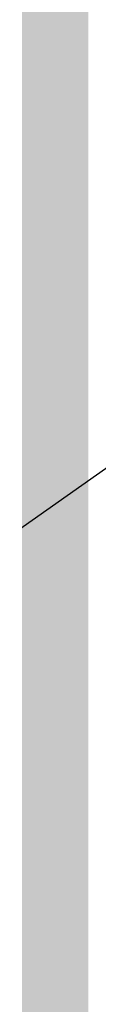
# Model space of a CAD drawing. Extents: x 0 to 370488, y 0 to 4202825.
# Tile 204 of 256: x 360287.7278 to 360287.8223, y 4200430.6652 to 4200432.029. Entities that reach past the tile are written whole.
import ezdxf

# ---------------------------------------------------------------- set-up
doc = ezdxf.new("R2010")
doc.units = 0
doc.header["$LTSCALE"] = 0.5
doc.header["$MEASUREMENT"] = 0
doc.linetypes.add('CONTI', pattern=[0])
doc.layers.add('GORIZDEFAULT', color=32, linetype='CONTI')
doc.layers.add('ХХХ оформление', color=7, linetype='ИК_Водопровод -------в--------')
doc.styles.get("Standard").update_dxf_attribs({"font": 'isocpeur.ttf'})
doc.linetypes.add('ИК_Водопровод -------в--------', pattern='A,9,-0.6,["В",Standard,S=1.2,R=0,X=0,Y=-0.6],-1.2', length=10.8)

msp = doc.modelspace()

# ---------------------------------------------------------------- linework, layer by layer
at = {"layer": 'GORIZDEFAULT', "color": 32}
msp.add_polyline3d([(360284.1097, 4200428.845, 539.5), (360284.96, 4200429.41, 539.5), (360286.53, 4200430.49, 539.5), (360288.12, 4200431.61, 539.5), (360289.68, 4200432.75, 539.5), (360291.18, 4200433.91, 539.5), (360292.62, 4200435.07, 539.5), (360293.99, 4200436.22, 539.5), (360295.26, 4200437.35, 539.5), (360296.45, 4200438.45, 539.5), (360297.53, 4200439.5, 539.5), (360298.5, 4200440.5, 539.5), (360299.35, 4200441.43, 539.5), (360300.12, 4200442.33, 539.5), (360300.83, 4200443.22, 539.5)], dxfattribs=at)
msp.add_polyline3d([(360284.1097, 4200428.845, 539.5), (360284.96, 4200429.41, 539.5), (360286.53, 4200430.49, 539.5), (360288.12, 4200431.61, 539.5), (360289.68, 4200432.75, 539.5), (360291.18, 4200433.91, 539.5), (360292.62, 4200435.07, 539.5), (360293.99, 4200436.22, 539.5), (360295.26, 4200437.35, 539.5), (360296.45, 4200438.45, 539.5), (360297.53, 4200439.5, 539.5), (360298.5, 4200440.5, 539.5), (360299.35, 4200441.43, 539.5), (360300.12, 4200442.33, 539.5), (360300.83, 4200443.22, 539.5)], dxfattribs=at)
msp.add_polyline3d([(360284.1097, 4200428.845, 539.5), (360284.96, 4200429.41, 539.5), (360286.53, 4200430.49, 539.5), (360288.12, 4200431.61, 539.5), (360289.68, 4200432.75, 539.5), (360291.18, 4200433.91, 539.5), (360292.62, 4200435.07, 539.5), (360293.99, 4200436.22, 539.5), (360295.26, 4200437.35, 539.5), (360296.45, 4200438.45, 539.5), (360297.53, 4200439.5, 539.5), (360298.5, 4200440.5, 539.5), (360299.35, 4200441.43, 539.5), (360300.12, 4200442.33, 539.5), (360300.83, 4200443.22, 539.5)], dxfattribs=at)
msp.add_polyline3d([(360284.1097, 4200428.845, 539.5), (360284.96, 4200429.41, 539.5), (360286.53, 4200430.49, 539.5), (360288.12, 4200431.61, 539.5), (360289.68, 4200432.75, 539.5), (360291.18, 4200433.91, 539.5), (360292.62, 4200435.07, 539.5), (360293.99, 4200436.22, 539.5), (360295.26, 4200437.35, 539.5), (360296.45, 4200438.45, 539.5), (360297.53, 4200439.5, 539.5), (360298.5, 4200440.5, 539.5), (360299.35, 4200441.43, 539.5), (360300.12, 4200442.33, 539.5), (360300.83, 4200443.22, 539.5)], dxfattribs=at)
msp.add_polyline3d([(360284.1097, 4200428.845, 539.5), (360284.96, 4200429.41, 539.5), (360286.53, 4200430.49, 539.5), (360288.12, 4200431.61, 539.5), (360289.68, 4200432.75, 539.5), (360291.18, 4200433.91, 539.5), (360292.62, 4200435.07, 539.5), (360293.99, 4200436.22, 539.5), (360295.26, 4200437.35, 539.5), (360296.45, 4200438.45, 539.5), (360297.53, 4200439.5, 539.5), (360298.5, 4200440.5, 539.5), (360299.35, 4200441.43, 539.5), (360300.12, 4200442.33, 539.5), (360300.83, 4200443.22, 539.5)], dxfattribs=at)
msp.add_polyline3d([(360284.1097, 4200428.845, 539.5), (360284.96, 4200429.41, 539.5), (360286.53, 4200430.49, 539.5), (360288.12, 4200431.61, 539.5), (360289.68, 4200432.75, 539.5), (360291.18, 4200433.91, 539.5), (360292.62, 4200435.07, 539.5), (360293.99, 4200436.22, 539.5), (360295.26, 4200437.35, 539.5), (360296.45, 4200438.45, 539.5), (360297.53, 4200439.5, 539.5), (360298.5, 4200440.5, 539.5), (360299.35, 4200441.43, 539.5), (360300.12, 4200442.33, 539.5), (360300.83, 4200443.22, 539.5)], dxfattribs=at)
msp.add_polyline3d([(360284.1097, 4200428.845, 539.5), (360284.96, 4200429.41, 539.5), (360286.53, 4200430.49, 539.5), (360288.12, 4200431.61, 539.5), (360289.68, 4200432.75, 539.5), (360291.18, 4200433.91, 539.5), (360292.62, 4200435.07, 539.5), (360293.99, 4200436.22, 539.5), (360295.26, 4200437.35, 539.5), (360296.45, 4200438.45, 539.5), (360297.53, 4200439.5, 539.5), (360298.5, 4200440.5, 539.5), (360299.35, 4200441.43, 539.5), (360300.12, 4200442.33, 539.5), (360300.83, 4200443.22, 539.5)], dxfattribs=at)
msp.add_polyline3d([(360284.1097, 4200428.845, 539.5), (360284.96, 4200429.41, 539.5), (360286.53, 4200430.49, 539.5), (360288.12, 4200431.61, 539.5), (360289.68, 4200432.75, 539.5), (360291.18, 4200433.91, 539.5), (360292.62, 4200435.07, 539.5), (360293.99, 4200436.22, 539.5), (360295.26, 4200437.35, 539.5), (360296.45, 4200438.45, 539.5), (360297.53, 4200439.5, 539.5), (360298.5, 4200440.5, 539.5), (360299.35, 4200441.43, 539.5), (360300.12, 4200442.33, 539.5), (360300.83, 4200443.22, 539.5)], dxfattribs=at)
msp.add_polyline3d([(360284.1097, 4200428.845, 539.5), (360284.96, 4200429.41, 539.5), (360286.53, 4200430.49, 539.5), (360288.12, 4200431.61, 539.5), (360289.68, 4200432.75, 539.5), (360291.18, 4200433.91, 539.5), (360292.62, 4200435.07, 539.5), (360293.99, 4200436.22, 539.5), (360295.26, 4200437.35, 539.5), (360296.45, 4200438.45, 539.5), (360297.53, 4200439.5, 539.5), (360298.5, 4200440.5, 539.5), (360299.35, 4200441.43, 539.5), (360300.12, 4200442.33, 539.5), (360300.83, 4200443.22, 539.5)], dxfattribs=at)
msp.add_polyline3d([(360284.1097, 4200428.845, 539.5), (360284.96, 4200429.41, 539.5), (360286.53, 4200430.49, 539.5), (360288.12, 4200431.61, 539.5), (360289.68, 4200432.75, 539.5), (360291.18, 4200433.91, 539.5), (360292.62, 4200435.07, 539.5), (360293.99, 4200436.22, 539.5), (360295.26, 4200437.35, 539.5), (360296.45, 4200438.45, 539.5), (360297.53, 4200439.5, 539.5), (360298.5, 4200440.5, 539.5), (360299.35, 4200441.43, 539.5), (360300.12, 4200442.33, 539.5), (360300.83, 4200443.22, 539.5)], dxfattribs=at)
msp.add_polyline3d([(360284.1097, 4200428.845, 539.5), (360284.96, 4200429.41, 539.5), (360286.53, 4200430.49, 539.5), (360288.12, 4200431.61, 539.5), (360289.68, 4200432.75, 539.5), (360291.18, 4200433.91, 539.5), (360292.62, 4200435.07, 539.5), (360293.99, 4200436.22, 539.5), (360295.26, 4200437.35, 539.5), (360296.45, 4200438.45, 539.5), (360297.53, 4200439.5, 539.5), (360298.5, 4200440.5, 539.5), (360299.35, 4200441.43, 539.5), (360300.12, 4200442.33, 539.5), (360300.83, 4200443.22, 539.5)], dxfattribs=at)
msp.add_polyline3d([(360284.1097, 4200428.845, 539.5), (360284.96, 4200429.41, 539.5), (360286.53, 4200430.49, 539.5), (360288.12, 4200431.61, 539.5), (360289.68, 4200432.75, 539.5), (360291.18, 4200433.91, 539.5), (360292.62, 4200435.07, 539.5), (360293.99, 4200436.22, 539.5), (360295.26, 4200437.35, 539.5), (360296.45, 4200438.45, 539.5), (360297.53, 4200439.5, 539.5), (360298.5, 4200440.5, 539.5), (360299.35, 4200441.43, 539.5), (360300.12, 4200442.33, 539.5), (360300.83, 4200443.22, 539.5)], dxfattribs=at)
msp.add_polyline3d([(360284.1097, 4200428.845, 539.5), (360284.96, 4200429.41, 539.5), (360286.53, 4200430.49, 539.5), (360288.12, 4200431.61, 539.5), (360289.68, 4200432.75, 539.5), (360291.18, 4200433.91, 539.5), (360292.62, 4200435.07, 539.5), (360293.99, 4200436.22, 539.5), (360295.26, 4200437.35, 539.5), (360296.45, 4200438.45, 539.5), (360297.53, 4200439.5, 539.5), (360298.5, 4200440.5, 539.5), (360299.35, 4200441.43, 539.5), (360300.12, 4200442.33, 539.5), (360300.83, 4200443.22, 539.5)], dxfattribs=at)
msp.add_polyline3d([(360284.1097, 4200428.845, 539.5), (360284.96, 4200429.41, 539.5), (360286.53, 4200430.49, 539.5), (360288.12, 4200431.61, 539.5), (360289.68, 4200432.75, 539.5), (360291.18, 4200433.91, 539.5), (360292.62, 4200435.07, 539.5), (360293.99, 4200436.22, 539.5), (360295.26, 4200437.35, 539.5), (360296.45, 4200438.45, 539.5), (360297.53, 4200439.5, 539.5), (360298.5, 4200440.5, 539.5), (360299.35, 4200441.43, 539.5), (360300.12, 4200442.33, 539.5), (360300.83, 4200443.22, 539.5)], dxfattribs=at)
msp.add_polyline3d([(360284.1097, 4200428.845, 539.5), (360284.96, 4200429.41, 539.5), (360286.53, 4200430.49, 539.5), (360288.12, 4200431.61, 539.5), (360289.68, 4200432.75, 539.5), (360291.18, 4200433.91, 539.5), (360292.62, 4200435.07, 539.5), (360293.99, 4200436.22, 539.5), (360295.26, 4200437.35, 539.5), (360296.45, 4200438.45, 539.5), (360297.53, 4200439.5, 539.5), (360298.5, 4200440.5, 539.5), (360299.35, 4200441.43, 539.5), (360300.12, 4200442.33, 539.5), (360300.83, 4200443.22, 539.5)], dxfattribs=at)
msp.add_polyline3d([(360284.1097, 4200428.845, 539.5), (360284.96, 4200429.41, 539.5), (360286.53, 4200430.49, 539.5), (360288.12, 4200431.61, 539.5), (360289.68, 4200432.75, 539.5), (360291.18, 4200433.91, 539.5), (360292.62, 4200435.07, 539.5), (360293.99, 4200436.22, 539.5), (360295.26, 4200437.35, 539.5), (360296.45, 4200438.45, 539.5), (360297.53, 4200439.5, 539.5), (360298.5, 4200440.5, 539.5), (360299.35, 4200441.43, 539.5), (360300.12, 4200442.33, 539.5), (360300.83, 4200443.22, 539.5)], dxfattribs=at)
msp.add_polyline3d([(360284.1097, 4200428.845, 539.5), (360284.96, 4200429.41, 539.5), (360286.53, 4200430.49, 539.5), (360288.12, 4200431.61, 539.5), (360289.68, 4200432.75, 539.5), (360291.18, 4200433.91, 539.5), (360292.62, 4200435.07, 539.5), (360293.99, 4200436.22, 539.5), (360295.26, 4200437.35, 539.5), (360296.45, 4200438.45, 539.5), (360297.53, 4200439.5, 539.5), (360298.5, 4200440.5, 539.5), (360299.35, 4200441.43, 539.5), (360300.12, 4200442.33, 539.5), (360300.83, 4200443.22, 539.5)], dxfattribs=at)
msp.add_polyline3d([(360284.1097, 4200428.845, 539.5), (360284.96, 4200429.41, 539.5), (360286.53, 4200430.49, 539.5), (360288.12, 4200431.61, 539.5), (360289.68, 4200432.75, 539.5), (360291.18, 4200433.91, 539.5), (360292.62, 4200435.07, 539.5), (360293.99, 4200436.22, 539.5), (360295.26, 4200437.35, 539.5), (360296.45, 4200438.45, 539.5), (360297.53, 4200439.5, 539.5), (360298.5, 4200440.5, 539.5), (360299.35, 4200441.43, 539.5), (360300.12, 4200442.33, 539.5), (360300.83, 4200443.22, 539.5)], dxfattribs=at)
msp.add_polyline3d([(360284.1097, 4200428.845, 539.5), (360284.96, 4200429.41, 539.5), (360286.53, 4200430.49, 539.5), (360288.12, 4200431.61, 539.5), (360289.68, 4200432.75, 539.5), (360291.18, 4200433.91, 539.5), (360292.62, 4200435.07, 539.5), (360293.99, 4200436.22, 539.5), (360295.26, 4200437.35, 539.5), (360296.45, 4200438.45, 539.5), (360297.53, 4200439.5, 539.5), (360298.5, 4200440.5, 539.5), (360299.35, 4200441.43, 539.5), (360300.12, 4200442.33, 539.5), (360300.83, 4200443.22, 539.5)], dxfattribs=at)
msp.add_polyline3d([(360284.1097, 4200428.845, 539.5), (360284.96, 4200429.41, 539.5), (360286.53, 4200430.49, 539.5), (360288.12, 4200431.61, 539.5), (360289.68, 4200432.75, 539.5), (360291.18, 4200433.91, 539.5), (360292.62, 4200435.07, 539.5), (360293.99, 4200436.22, 539.5), (360295.26, 4200437.35, 539.5), (360296.45, 4200438.45, 539.5), (360297.53, 4200439.5, 539.5), (360298.5, 4200440.5, 539.5), (360299.35, 4200441.43, 539.5), (360300.12, 4200442.33, 539.5), (360300.83, 4200443.22, 539.5)], dxfattribs=at)
msp.add_polyline3d([(360284.1097, 4200428.845, 539.5), (360284.96, 4200429.41, 539.5), (360286.53, 4200430.49, 539.5), (360288.12, 4200431.61, 539.5), (360289.68, 4200432.75, 539.5), (360291.18, 4200433.91, 539.5), (360292.62, 4200435.07, 539.5), (360293.99, 4200436.22, 539.5), (360295.26, 4200437.35, 539.5), (360296.45, 4200438.45, 539.5), (360297.53, 4200439.5, 539.5), (360298.5, 4200440.5, 539.5), (360299.35, 4200441.43, 539.5), (360300.12, 4200442.33, 539.5), (360300.83, 4200443.22, 539.5)], dxfattribs=at)
msp.add_polyline3d([(360284.1097, 4200428.845, 539.5), (360284.96, 4200429.41, 539.5), (360286.53, 4200430.49, 539.5), (360288.12, 4200431.61, 539.5), (360289.68, 4200432.75, 539.5), (360291.18, 4200433.91, 539.5), (360292.62, 4200435.07, 539.5), (360293.99, 4200436.22, 539.5), (360295.26, 4200437.35, 539.5), (360296.45, 4200438.45, 539.5), (360297.53, 4200439.5, 539.5), (360298.5, 4200440.5, 539.5), (360299.35, 4200441.43, 539.5), (360300.12, 4200442.33, 539.5), (360300.83, 4200443.22, 539.5)], dxfattribs=at)
msp.add_polyline3d([(360284.1097, 4200428.845, 539.5), (360284.96, 4200429.41, 539.5), (360286.53, 4200430.49, 539.5), (360288.12, 4200431.61, 539.5), (360289.68, 4200432.75, 539.5), (360291.18, 4200433.91, 539.5), (360292.62, 4200435.07, 539.5), (360293.99, 4200436.22, 539.5), (360295.26, 4200437.35, 539.5), (360296.45, 4200438.45, 539.5), (360297.53, 4200439.5, 539.5), (360298.5, 4200440.5, 539.5), (360299.35, 4200441.43, 539.5), (360300.12, 4200442.33, 539.5), (360300.83, 4200443.22, 539.5)], dxfattribs=at)
msp.add_polyline3d([(360284.1097, 4200428.845, 539.5), (360284.96, 4200429.41, 539.5), (360286.53, 4200430.49, 539.5), (360288.12, 4200431.61, 539.5), (360289.68, 4200432.75, 539.5), (360291.18, 4200433.91, 539.5), (360292.62, 4200435.07, 539.5), (360293.99, 4200436.22, 539.5), (360295.26, 4200437.35, 539.5), (360296.45, 4200438.45, 539.5), (360297.53, 4200439.5, 539.5), (360298.5, 4200440.5, 539.5), (360299.35, 4200441.43, 539.5), (360300.12, 4200442.33, 539.5), (360300.83, 4200443.22, 539.5)], dxfattribs=at)
msp.add_polyline3d([(360284.1097, 4200428.845, 539.5), (360284.96, 4200429.41, 539.5), (360286.53, 4200430.49, 539.5), (360288.12, 4200431.61, 539.5), (360289.68, 4200432.75, 539.5), (360291.18, 4200433.91, 539.5), (360292.62, 4200435.07, 539.5), (360293.99, 4200436.22, 539.5), (360295.26, 4200437.35, 539.5), (360296.45, 4200438.45, 539.5), (360297.53, 4200439.5, 539.5), (360298.5, 4200440.5, 539.5), (360299.35, 4200441.43, 539.5), (360300.12, 4200442.33, 539.5), (360300.83, 4200443.22, 539.5)], dxfattribs=at)
msp.add_polyline3d([(360284.1097, 4200428.845, 539.5), (360284.96, 4200429.41, 539.5), (360286.53, 4200430.49, 539.5), (360288.12, 4200431.61, 539.5), (360289.68, 4200432.75, 539.5), (360291.18, 4200433.91, 539.5), (360292.62, 4200435.07, 539.5), (360293.99, 4200436.22, 539.5), (360295.26, 4200437.35, 539.5), (360296.45, 4200438.45, 539.5), (360297.53, 4200439.5, 539.5), (360298.5, 4200440.5, 539.5), (360299.35, 4200441.43, 539.5), (360300.12, 4200442.33, 539.5), (360300.83, 4200443.22, 539.5)], dxfattribs=at)
msp.add_polyline3d([(360284.1097, 4200428.845, 539.5), (360284.96, 4200429.41, 539.5), (360286.53, 4200430.49, 539.5), (360288.12, 4200431.61, 539.5), (360289.68, 4200432.75, 539.5), (360291.18, 4200433.91, 539.5), (360292.62, 4200435.07, 539.5), (360293.99, 4200436.22, 539.5), (360295.26, 4200437.35, 539.5), (360296.45, 4200438.45, 539.5), (360297.53, 4200439.5, 539.5), (360298.5, 4200440.5, 539.5), (360299.35, 4200441.43, 539.5), (360300.12, 4200442.33, 539.5), (360300.83, 4200443.22, 539.5)], dxfattribs=at)
msp.add_polyline3d([(360284.1097, 4200428.845, 539.5), (360284.96, 4200429.41, 539.5), (360286.53, 4200430.49, 539.5), (360288.12, 4200431.61, 539.5), (360289.68, 4200432.75, 539.5), (360291.18, 4200433.91, 539.5), (360292.62, 4200435.07, 539.5), (360293.99, 4200436.22, 539.5), (360295.26, 4200437.35, 539.5), (360296.45, 4200438.45, 539.5), (360297.53, 4200439.5, 539.5), (360298.5, 4200440.5, 539.5), (360299.35, 4200441.43, 539.5), (360300.12, 4200442.33, 539.5), (360300.83, 4200443.22, 539.5)], dxfattribs=at)
msp.add_polyline3d([(360284.1097, 4200428.845, 539.5), (360284.96, 4200429.41, 539.5), (360286.53, 4200430.49, 539.5), (360288.12, 4200431.61, 539.5), (360289.68, 4200432.75, 539.5), (360291.18, 4200433.91, 539.5), (360292.62, 4200435.07, 539.5), (360293.99, 4200436.22, 539.5), (360295.26, 4200437.35, 539.5), (360296.45, 4200438.45, 539.5), (360297.53, 4200439.5, 539.5), (360298.5, 4200440.5, 539.5), (360299.35, 4200441.43, 539.5), (360300.12, 4200442.33, 539.5), (360300.83, 4200443.22, 539.5)], dxfattribs=at)
msp.add_polyline3d([(360284.1097, 4200428.845, 539.5), (360284.96, 4200429.41, 539.5), (360286.53, 4200430.49, 539.5), (360288.12, 4200431.61, 539.5), (360289.68, 4200432.75, 539.5), (360291.18, 4200433.91, 539.5), (360292.62, 4200435.07, 539.5), (360293.99, 4200436.22, 539.5), (360295.26, 4200437.35, 539.5), (360296.45, 4200438.45, 539.5), (360297.53, 4200439.5, 539.5), (360298.5, 4200440.5, 539.5), (360299.35, 4200441.43, 539.5), (360300.12, 4200442.33, 539.5), (360300.83, 4200443.22, 539.5)], dxfattribs=at)
msp.add_polyline3d([(360284.1097, 4200428.845, 539.5), (360284.96, 4200429.41, 539.5), (360286.53, 4200430.49, 539.5), (360288.12, 4200431.61, 539.5), (360289.68, 4200432.75, 539.5), (360291.18, 4200433.91, 539.5), (360292.62, 4200435.07, 539.5), (360293.99, 4200436.22, 539.5), (360295.26, 4200437.35, 539.5), (360296.45, 4200438.45, 539.5), (360297.53, 4200439.5, 539.5), (360298.5, 4200440.5, 539.5), (360299.35, 4200441.43, 539.5), (360300.12, 4200442.33, 539.5), (360300.83, 4200443.22, 539.5)], dxfattribs=at)
msp.add_polyline3d([(360284.1097, 4200428.845, 539.5), (360284.96, 4200429.41, 539.5), (360286.53, 4200430.49, 539.5), (360288.12, 4200431.61, 539.5), (360289.68, 4200432.75, 539.5), (360291.18, 4200433.91, 539.5), (360292.62, 4200435.07, 539.5), (360293.99, 4200436.22, 539.5), (360295.26, 4200437.35, 539.5), (360296.45, 4200438.45, 539.5), (360297.53, 4200439.5, 539.5), (360298.5, 4200440.5, 539.5), (360299.35, 4200441.43, 539.5), (360300.12, 4200442.33, 539.5), (360300.83, 4200443.22, 539.5)], dxfattribs=at)
msp.add_polyline3d([(360284.1097, 4200428.845, 539.5), (360284.96, 4200429.41, 539.5), (360286.53, 4200430.49, 539.5), (360288.12, 4200431.61, 539.5), (360289.68, 4200432.75, 539.5), (360291.18, 4200433.91, 539.5), (360292.62, 4200435.07, 539.5), (360293.99, 4200436.22, 539.5), (360295.26, 4200437.35, 539.5), (360296.45, 4200438.45, 539.5), (360297.53, 4200439.5, 539.5), (360298.5, 4200440.5, 539.5), (360299.35, 4200441.43, 539.5), (360300.12, 4200442.33, 539.5), (360300.83, 4200443.22, 539.5)], dxfattribs=at)
msp.add_polyline3d([(360284.1097, 4200428.845, 539.5), (360284.96, 4200429.41, 539.5), (360286.53, 4200430.49, 539.5), (360288.12, 4200431.61, 539.5), (360289.68, 4200432.75, 539.5), (360291.18, 4200433.91, 539.5), (360292.62, 4200435.07, 539.5), (360293.99, 4200436.22, 539.5), (360295.26, 4200437.35, 539.5), (360296.45, 4200438.45, 539.5), (360297.53, 4200439.5, 539.5), (360298.5, 4200440.5, 539.5), (360299.35, 4200441.43, 539.5), (360300.12, 4200442.33, 539.5), (360300.83, 4200443.22, 539.5)], dxfattribs=at)
msp.add_polyline3d([(360284.1097, 4200428.845, 539.5), (360284.96, 4200429.41, 539.5), (360286.53, 4200430.49, 539.5), (360288.12, 4200431.61, 539.5), (360289.68, 4200432.75, 539.5), (360291.18, 4200433.91, 539.5), (360292.62, 4200435.07, 539.5), (360293.99, 4200436.22, 539.5), (360295.26, 4200437.35, 539.5), (360296.45, 4200438.45, 539.5), (360297.53, 4200439.5, 539.5), (360298.5, 4200440.5, 539.5), (360299.35, 4200441.43, 539.5), (360300.12, 4200442.33, 539.5), (360300.83, 4200443.22, 539.5)], dxfattribs=at)
msp.add_polyline3d([(360284.1097, 4200428.845, 539.5), (360284.96, 4200429.41, 539.5), (360286.53, 4200430.49, 539.5), (360288.12, 4200431.61, 539.5), (360289.68, 4200432.75, 539.5), (360291.18, 4200433.91, 539.5), (360292.62, 4200435.07, 539.5), (360293.99, 4200436.22, 539.5), (360295.26, 4200437.35, 539.5), (360296.45, 4200438.45, 539.5), (360297.53, 4200439.5, 539.5), (360298.5, 4200440.5, 539.5), (360299.35, 4200441.43, 539.5), (360300.12, 4200442.33, 539.5), (360300.83, 4200443.22, 539.5)], dxfattribs=at)
msp.add_polyline3d([(360284.1097, 4200428.845, 539.5), (360284.96, 4200429.41, 539.5), (360286.53, 4200430.49, 539.5), (360288.12, 4200431.61, 539.5), (360289.68, 4200432.75, 539.5), (360291.18, 4200433.91, 539.5), (360292.62, 4200435.07, 539.5), (360293.99, 4200436.22, 539.5), (360295.26, 4200437.35, 539.5), (360296.45, 4200438.45, 539.5), (360297.53, 4200439.5, 539.5), (360298.5, 4200440.5, 539.5), (360299.35, 4200441.43, 539.5), (360300.12, 4200442.33, 539.5), (360300.83, 4200443.22, 539.5)], dxfattribs=at)
msp.add_polyline3d([(360284.1097, 4200428.845, 539.5), (360284.96, 4200429.41, 539.5), (360286.53, 4200430.49, 539.5), (360288.12, 4200431.61, 539.5), (360289.68, 4200432.75, 539.5), (360291.18, 4200433.91, 539.5), (360292.62, 4200435.07, 539.5), (360293.99, 4200436.22, 539.5), (360295.26, 4200437.35, 539.5), (360296.45, 4200438.45, 539.5), (360297.53, 4200439.5, 539.5), (360298.5, 4200440.5, 539.5), (360299.35, 4200441.43, 539.5), (360300.12, 4200442.33, 539.5), (360300.83, 4200443.22, 539.5)], dxfattribs=at)
msp.add_polyline3d([(360284.1097, 4200428.845, 539.5), (360284.96, 4200429.41, 539.5), (360286.53, 4200430.49, 539.5), (360288.12, 4200431.61, 539.5), (360289.68, 4200432.75, 539.5), (360291.18, 4200433.91, 539.5), (360292.62, 4200435.07, 539.5), (360293.99, 4200436.22, 539.5), (360295.26, 4200437.35, 539.5), (360296.45, 4200438.45, 539.5), (360297.53, 4200439.5, 539.5), (360298.5, 4200440.5, 539.5), (360299.35, 4200441.43, 539.5), (360300.12, 4200442.33, 539.5), (360300.83, 4200443.22, 539.5)], dxfattribs=at)
msp.add_polyline3d([(360284.1097, 4200428.845, 539.5), (360284.96, 4200429.41, 539.5), (360286.53, 4200430.49, 539.5), (360288.12, 4200431.61, 539.5), (360289.68, 4200432.75, 539.5), (360291.18, 4200433.91, 539.5), (360292.62, 4200435.07, 539.5), (360293.99, 4200436.22, 539.5), (360295.26, 4200437.35, 539.5), (360296.45, 4200438.45, 539.5), (360297.53, 4200439.5, 539.5), (360298.5, 4200440.5, 539.5), (360299.35, 4200441.43, 539.5), (360300.12, 4200442.33, 539.5), (360300.83, 4200443.22, 539.5)], dxfattribs=at)
msp.add_polyline3d([(360284.1097, 4200428.845, 539.5), (360284.96, 4200429.41, 539.5), (360286.53, 4200430.49, 539.5), (360288.12, 4200431.61, 539.5), (360289.68, 4200432.75, 539.5), (360291.18, 4200433.91, 539.5), (360292.62, 4200435.07, 539.5), (360293.99, 4200436.22, 539.5), (360295.26, 4200437.35, 539.5), (360296.45, 4200438.45, 539.5), (360297.53, 4200439.5, 539.5), (360298.5, 4200440.5, 539.5), (360299.35, 4200441.43, 539.5), (360300.12, 4200442.33, 539.5), (360300.83, 4200443.22, 539.5)], dxfattribs=at)
msp.add_polyline3d([(360284.1097, 4200428.845, 539.5), (360284.96, 4200429.41, 539.5), (360286.53, 4200430.49, 539.5), (360288.12, 4200431.61, 539.5), (360289.68, 4200432.75, 539.5), (360291.18, 4200433.91, 539.5), (360292.62, 4200435.07, 539.5), (360293.99, 4200436.22, 539.5), (360295.26, 4200437.35, 539.5), (360296.45, 4200438.45, 539.5), (360297.53, 4200439.5, 539.5), (360298.5, 4200440.5, 539.5), (360299.35, 4200441.43, 539.5), (360300.12, 4200442.33, 539.5), (360300.83, 4200443.22, 539.5)], dxfattribs=at)
msp.add_polyline3d([(360284.1097, 4200428.845, 539.5), (360284.96, 4200429.41, 539.5), (360286.53, 4200430.49, 539.5), (360288.12, 4200431.61, 539.5), (360289.68, 4200432.75, 539.5), (360291.18, 4200433.91, 539.5), (360292.62, 4200435.07, 539.5), (360293.99, 4200436.22, 539.5), (360295.26, 4200437.35, 539.5), (360296.45, 4200438.45, 539.5), (360297.53, 4200439.5, 539.5), (360298.5, 4200440.5, 539.5), (360299.35, 4200441.43, 539.5), (360300.12, 4200442.33, 539.5), (360300.83, 4200443.22, 539.5)], dxfattribs=at)
msp.add_polyline3d([(360284.1097, 4200428.845, 539.5), (360284.96, 4200429.41, 539.5), (360286.53, 4200430.49, 539.5), (360288.12, 4200431.61, 539.5), (360289.68, 4200432.75, 539.5), (360291.18, 4200433.91, 539.5), (360292.62, 4200435.07, 539.5), (360293.99, 4200436.22, 539.5), (360295.26, 4200437.35, 539.5), (360296.45, 4200438.45, 539.5), (360297.53, 4200439.5, 539.5), (360298.5, 4200440.5, 539.5), (360299.35, 4200441.43, 539.5), (360300.12, 4200442.33, 539.5), (360300.83, 4200443.22, 539.5)], dxfattribs=at)
msp.add_polyline3d([(360284.1097, 4200428.845, 539.5), (360284.96, 4200429.41, 539.5), (360286.53, 4200430.49, 539.5), (360288.12, 4200431.61, 539.5), (360289.68, 4200432.75, 539.5), (360291.18, 4200433.91, 539.5), (360292.62, 4200435.07, 539.5), (360293.99, 4200436.22, 539.5), (360295.26, 4200437.35, 539.5), (360296.45, 4200438.45, 539.5), (360297.53, 4200439.5, 539.5), (360298.5, 4200440.5, 539.5), (360299.35, 4200441.43, 539.5), (360300.12, 4200442.33, 539.5), (360300.83, 4200443.22, 539.5)], dxfattribs=at)
msp.add_polyline3d([(360284.1097, 4200428.845, 539.5), (360284.96, 4200429.41, 539.5), (360286.53, 4200430.49, 539.5), (360288.12, 4200431.61, 539.5), (360289.68, 4200432.75, 539.5), (360291.18, 4200433.91, 539.5), (360292.62, 4200435.07, 539.5), (360293.99, 4200436.22, 539.5), (360295.26, 4200437.35, 539.5), (360296.45, 4200438.45, 539.5), (360297.53, 4200439.5, 539.5), (360298.5, 4200440.5, 539.5), (360299.35, 4200441.43, 539.5), (360300.12, 4200442.33, 539.5), (360300.83, 4200443.22, 539.5)], dxfattribs=at)
msp.add_polyline3d([(360284.1097, 4200428.845, 539.5), (360284.96, 4200429.41, 539.5), (360286.53, 4200430.49, 539.5), (360288.12, 4200431.61, 539.5), (360289.68, 4200432.75, 539.5), (360291.18, 4200433.91, 539.5), (360292.62, 4200435.07, 539.5), (360293.99, 4200436.22, 539.5), (360295.26, 4200437.35, 539.5), (360296.45, 4200438.45, 539.5), (360297.53, 4200439.5, 539.5), (360298.5, 4200440.5, 539.5), (360299.35, 4200441.43, 539.5), (360300.12, 4200442.33, 539.5), (360300.83, 4200443.22, 539.5)], dxfattribs=at)
msp.add_polyline3d([(360284.1097, 4200428.845, 539.5), (360284.96, 4200429.41, 539.5), (360286.53, 4200430.49, 539.5), (360288.12, 4200431.61, 539.5), (360289.68, 4200432.75, 539.5), (360291.18, 4200433.91, 539.5), (360292.62, 4200435.07, 539.5), (360293.99, 4200436.22, 539.5), (360295.26, 4200437.35, 539.5), (360296.45, 4200438.45, 539.5), (360297.53, 4200439.5, 539.5), (360298.5, 4200440.5, 539.5), (360299.35, 4200441.43, 539.5), (360300.12, 4200442.33, 539.5), (360300.83, 4200443.22, 539.5)], dxfattribs=at)
msp.add_polyline3d([(360284.1097, 4200428.845, 539.5), (360284.96, 4200429.41, 539.5), (360286.53, 4200430.49, 539.5), (360288.12, 4200431.61, 539.5), (360289.68, 4200432.75, 539.5), (360291.18, 4200433.91, 539.5), (360292.62, 4200435.07, 539.5), (360293.99, 4200436.22, 539.5), (360295.26, 4200437.35, 539.5), (360296.45, 4200438.45, 539.5), (360297.53, 4200439.5, 539.5), (360298.5, 4200440.5, 539.5), (360299.35, 4200441.43, 539.5), (360300.12, 4200442.33, 539.5), (360300.83, 4200443.22, 539.5)], dxfattribs=at)
msp.add_polyline3d([(360284.1097, 4200428.845, 539.5), (360284.96, 4200429.41, 539.5), (360286.53, 4200430.49, 539.5), (360288.12, 4200431.61, 539.5), (360289.68, 4200432.75, 539.5), (360291.18, 4200433.91, 539.5), (360292.62, 4200435.07, 539.5), (360293.99, 4200436.22, 539.5), (360295.26, 4200437.35, 539.5), (360296.45, 4200438.45, 539.5), (360297.53, 4200439.5, 539.5), (360298.5, 4200440.5, 539.5), (360299.35, 4200441.43, 539.5), (360300.12, 4200442.33, 539.5), (360300.83, 4200443.22, 539.5)], dxfattribs=at)
msp.add_polyline3d([(360284.1097, 4200428.845, 539.5), (360284.96, 4200429.41, 539.5), (360286.53, 4200430.49, 539.5), (360288.12, 4200431.61, 539.5), (360289.68, 4200432.75, 539.5), (360291.18, 4200433.91, 539.5), (360292.62, 4200435.07, 539.5), (360293.99, 4200436.22, 539.5), (360295.26, 4200437.35, 539.5), (360296.45, 4200438.45, 539.5), (360297.53, 4200439.5, 539.5), (360298.5, 4200440.5, 539.5), (360299.35, 4200441.43, 539.5), (360300.12, 4200442.33, 539.5), (360300.83, 4200443.22, 539.5)], dxfattribs=at)
msp.add_polyline3d([(360284.1097, 4200428.845, 539.5), (360284.96, 4200429.41, 539.5), (360286.53, 4200430.49, 539.5), (360288.12, 4200431.61, 539.5), (360289.68, 4200432.75, 539.5), (360291.18, 4200433.91, 539.5), (360292.62, 4200435.07, 539.5), (360293.99, 4200436.22, 539.5), (360295.26, 4200437.35, 539.5), (360296.45, 4200438.45, 539.5), (360297.53, 4200439.5, 539.5), (360298.5, 4200440.5, 539.5), (360299.35, 4200441.43, 539.5), (360300.12, 4200442.33, 539.5), (360300.83, 4200443.22, 539.5)], dxfattribs=at)
msp.add_polyline3d([(360284.1097, 4200428.845, 539.5), (360284.96, 4200429.41, 539.5), (360286.53, 4200430.49, 539.5), (360288.12, 4200431.61, 539.5), (360289.68, 4200432.75, 539.5), (360291.18, 4200433.91, 539.5), (360292.62, 4200435.07, 539.5), (360293.99, 4200436.22, 539.5), (360295.26, 4200437.35, 539.5), (360296.45, 4200438.45, 539.5), (360297.53, 4200439.5, 539.5), (360298.5, 4200440.5, 539.5), (360299.35, 4200441.43, 539.5), (360300.12, 4200442.33, 539.5), (360300.83, 4200443.22, 539.5)], dxfattribs=at)
msp.add_polyline3d([(360284.1097, 4200428.845, 539.5), (360284.96, 4200429.41, 539.5), (360286.53, 4200430.49, 539.5), (360288.12, 4200431.61, 539.5), (360289.68, 4200432.75, 539.5), (360291.18, 4200433.91, 539.5), (360292.62, 4200435.07, 539.5), (360293.99, 4200436.22, 539.5), (360295.26, 4200437.35, 539.5), (360296.45, 4200438.45, 539.5), (360297.53, 4200439.5, 539.5), (360298.5, 4200440.5, 539.5), (360299.35, 4200441.43, 539.5), (360300.12, 4200442.33, 539.5), (360300.83, 4200443.22, 539.5)], dxfattribs=at)
msp.add_polyline3d([(360284.1097, 4200428.845, 539.5), (360284.96, 4200429.41, 539.5), (360286.53, 4200430.49, 539.5), (360288.12, 4200431.61, 539.5), (360289.68, 4200432.75, 539.5), (360291.18, 4200433.91, 539.5), (360292.62, 4200435.07, 539.5), (360293.99, 4200436.22, 539.5), (360295.26, 4200437.35, 539.5), (360296.45, 4200438.45, 539.5), (360297.53, 4200439.5, 539.5), (360298.5, 4200440.5, 539.5), (360299.35, 4200441.43, 539.5), (360300.12, 4200442.33, 539.5), (360300.83, 4200443.22, 539.5)], dxfattribs=at)
msp.add_polyline3d([(360284.1097, 4200428.845, 539.5), (360284.96, 4200429.41, 539.5), (360286.53, 4200430.49, 539.5), (360288.12, 4200431.61, 539.5), (360289.68, 4200432.75, 539.5), (360291.18, 4200433.91, 539.5), (360292.62, 4200435.07, 539.5), (360293.99, 4200436.22, 539.5), (360295.26, 4200437.35, 539.5), (360296.45, 4200438.45, 539.5), (360297.53, 4200439.5, 539.5), (360298.5, 4200440.5, 539.5), (360299.35, 4200441.43, 539.5), (360300.12, 4200442.33, 539.5), (360300.83, 4200443.22, 539.5)], dxfattribs=at)
msp.add_polyline3d([(360284.1097, 4200428.845, 539.5), (360284.96, 4200429.41, 539.5), (360286.53, 4200430.49, 539.5), (360288.12, 4200431.61, 539.5), (360289.68, 4200432.75, 539.5), (360291.18, 4200433.91, 539.5), (360292.62, 4200435.07, 539.5), (360293.99, 4200436.22, 539.5), (360295.26, 4200437.35, 539.5), (360296.45, 4200438.45, 539.5), (360297.53, 4200439.5, 539.5), (360298.5, 4200440.5, 539.5), (360299.35, 4200441.43, 539.5), (360300.12, 4200442.33, 539.5), (360300.83, 4200443.22, 539.5)], dxfattribs=at)
msp.add_polyline3d([(360284.1097, 4200428.845, 539.5), (360284.96, 4200429.41, 539.5), (360286.53, 4200430.49, 539.5), (360288.12, 4200431.61, 539.5), (360289.68, 4200432.75, 539.5), (360291.18, 4200433.91, 539.5), (360292.62, 4200435.07, 539.5), (360293.99, 4200436.22, 539.5), (360295.26, 4200437.35, 539.5), (360296.45, 4200438.45, 539.5), (360297.53, 4200439.5, 539.5), (360298.5, 4200440.5, 539.5), (360299.35, 4200441.43, 539.5), (360300.12, 4200442.33, 539.5), (360300.83, 4200443.22, 539.5)], dxfattribs=at)
msp.add_polyline3d([(360284.1097, 4200428.845, 539.5), (360284.96, 4200429.41, 539.5), (360286.53, 4200430.49, 539.5), (360288.12, 4200431.61, 539.5), (360289.68, 4200432.75, 539.5), (360291.18, 4200433.91, 539.5), (360292.62, 4200435.07, 539.5), (360293.99, 4200436.22, 539.5), (360295.26, 4200437.35, 539.5), (360296.45, 4200438.45, 539.5), (360297.53, 4200439.5, 539.5), (360298.5, 4200440.5, 539.5), (360299.35, 4200441.43, 539.5), (360300.12, 4200442.33, 539.5), (360300.83, 4200443.22, 539.5)], dxfattribs=at)
msp.add_polyline3d([(360284.1097, 4200428.845, 539.5), (360284.96, 4200429.41, 539.5), (360286.53, 4200430.49, 539.5), (360288.12, 4200431.61, 539.5), (360289.68, 4200432.75, 539.5), (360291.18, 4200433.91, 539.5), (360292.62, 4200435.07, 539.5), (360293.99, 4200436.22, 539.5), (360295.26, 4200437.35, 539.5), (360296.45, 4200438.45, 539.5), (360297.53, 4200439.5, 539.5), (360298.5, 4200440.5, 539.5), (360299.35, 4200441.43, 539.5), (360300.12, 4200442.33, 539.5), (360300.83, 4200443.22, 539.5)], dxfattribs=at)
msp.add_polyline3d([(360284.1097, 4200428.845, 539.5), (360284.96, 4200429.41, 539.5), (360286.53, 4200430.49, 539.5), (360288.12, 4200431.61, 539.5), (360289.68, 4200432.75, 539.5), (360291.18, 4200433.91, 539.5), (360292.62, 4200435.07, 539.5), (360293.99, 4200436.22, 539.5), (360295.26, 4200437.35, 539.5), (360296.45, 4200438.45, 539.5), (360297.53, 4200439.5, 539.5), (360298.5, 4200440.5, 539.5), (360299.35, 4200441.43, 539.5), (360300.12, 4200442.33, 539.5), (360300.83, 4200443.22, 539.5)], dxfattribs=at)
msp.add_polyline3d([(360284.1097, 4200428.845, 539.5), (360284.96, 4200429.41, 539.5), (360286.53, 4200430.49, 539.5), (360288.12, 4200431.61, 539.5), (360289.68, 4200432.75, 539.5), (360291.18, 4200433.91, 539.5), (360292.62, 4200435.07, 539.5), (360293.99, 4200436.22, 539.5), (360295.26, 4200437.35, 539.5), (360296.45, 4200438.45, 539.5), (360297.53, 4200439.5, 539.5), (360298.5, 4200440.5, 539.5), (360299.35, 4200441.43, 539.5), (360300.12, 4200442.33, 539.5), (360300.83, 4200443.22, 539.5)], dxfattribs=at)
msp.add_polyline3d([(360284.1097, 4200428.845, 539.5), (360284.96, 4200429.41, 539.5), (360286.53, 4200430.49, 539.5), (360288.12, 4200431.61, 539.5), (360289.68, 4200432.75, 539.5), (360291.18, 4200433.91, 539.5), (360292.62, 4200435.07, 539.5), (360293.99, 4200436.22, 539.5), (360295.26, 4200437.35, 539.5), (360296.45, 4200438.45, 539.5), (360297.53, 4200439.5, 539.5), (360298.5, 4200440.5, 539.5), (360299.35, 4200441.43, 539.5), (360300.12, 4200442.33, 539.5), (360300.83, 4200443.22, 539.5)], dxfattribs=at)
msp.add_polyline3d([(360284.1097, 4200428.845, 539.5), (360284.96, 4200429.41, 539.5), (360286.53, 4200430.49, 539.5), (360288.12, 4200431.61, 539.5), (360289.68, 4200432.75, 539.5), (360291.18, 4200433.91, 539.5), (360292.62, 4200435.07, 539.5), (360293.99, 4200436.22, 539.5), (360295.26, 4200437.35, 539.5), (360296.45, 4200438.45, 539.5), (360297.53, 4200439.5, 539.5), (360298.5, 4200440.5, 539.5), (360299.35, 4200441.43, 539.5), (360300.12, 4200442.33, 539.5), (360300.83, 4200443.22, 539.5)], dxfattribs=at)
msp.add_polyline3d([(360284.1097, 4200428.845, 539.5), (360284.96, 4200429.41, 539.5), (360286.53, 4200430.49, 539.5), (360288.12, 4200431.61, 539.5), (360289.68, 4200432.75, 539.5), (360291.18, 4200433.91, 539.5), (360292.62, 4200435.07, 539.5), (360293.99, 4200436.22, 539.5), (360295.26, 4200437.35, 539.5), (360296.45, 4200438.45, 539.5), (360297.53, 4200439.5, 539.5), (360298.5, 4200440.5, 539.5), (360299.35, 4200441.43, 539.5), (360300.12, 4200442.33, 539.5), (360300.83, 4200443.22, 539.5)], dxfattribs=at)
msp.add_polyline3d([(360284.1097, 4200428.845, 539.5), (360284.96, 4200429.41, 539.5), (360286.53, 4200430.49, 539.5), (360288.12, 4200431.61, 539.5), (360289.68, 4200432.75, 539.5), (360291.18, 4200433.91, 539.5), (360292.62, 4200435.07, 539.5), (360293.99, 4200436.22, 539.5), (360295.26, 4200437.35, 539.5), (360296.45, 4200438.45, 539.5), (360297.53, 4200439.5, 539.5), (360298.5, 4200440.5, 539.5), (360299.35, 4200441.43, 539.5), (360300.12, 4200442.33, 539.5), (360300.83, 4200443.22, 539.5)], dxfattribs=at)
msp.add_polyline3d([(360284.1097, 4200428.845, 539.5), (360284.96, 4200429.41, 539.5), (360286.53, 4200430.49, 539.5), (360288.12, 4200431.61, 539.5), (360289.68, 4200432.75, 539.5), (360291.18, 4200433.91, 539.5), (360292.62, 4200435.07, 539.5), (360293.99, 4200436.22, 539.5), (360295.26, 4200437.35, 539.5), (360296.45, 4200438.45, 539.5), (360297.53, 4200439.5, 539.5), (360298.5, 4200440.5, 539.5), (360299.35, 4200441.43, 539.5), (360300.12, 4200442.33, 539.5), (360300.83, 4200443.22, 539.5)], dxfattribs=at)
msp.add_polyline3d([(360284.1097, 4200428.845, 539.5), (360284.96, 4200429.41, 539.5), (360286.53, 4200430.49, 539.5), (360288.12, 4200431.61, 539.5), (360289.68, 4200432.75, 539.5), (360291.18, 4200433.91, 539.5), (360292.62, 4200435.07, 539.5), (360293.99, 4200436.22, 539.5), (360295.26, 4200437.35, 539.5), (360296.45, 4200438.45, 539.5), (360297.53, 4200439.5, 539.5), (360298.5, 4200440.5, 539.5), (360299.35, 4200441.43, 539.5), (360300.12, 4200442.33, 539.5), (360300.83, 4200443.22, 539.5)], dxfattribs=at)
msp.add_polyline3d([(360284.1097, 4200428.845, 539.5), (360284.96, 4200429.41, 539.5), (360286.53, 4200430.49, 539.5), (360288.12, 4200431.61, 539.5), (360289.68, 4200432.75, 539.5), (360291.18, 4200433.91, 539.5), (360292.62, 4200435.07, 539.5), (360293.99, 4200436.22, 539.5), (360295.26, 4200437.35, 539.5), (360296.45, 4200438.45, 539.5), (360297.53, 4200439.5, 539.5), (360298.5, 4200440.5, 539.5), (360299.35, 4200441.43, 539.5), (360300.12, 4200442.33, 539.5), (360300.83, 4200443.22, 539.5)], dxfattribs=at)
msp.add_polyline3d([(360284.1097, 4200428.845, 539.5), (360284.96, 4200429.41, 539.5), (360286.53, 4200430.49, 539.5), (360288.12, 4200431.61, 539.5), (360289.68, 4200432.75, 539.5), (360291.18, 4200433.91, 539.5), (360292.62, 4200435.07, 539.5), (360293.99, 4200436.22, 539.5), (360295.26, 4200437.35, 539.5), (360296.45, 4200438.45, 539.5), (360297.53, 4200439.5, 539.5), (360298.5, 4200440.5, 539.5), (360299.35, 4200441.43, 539.5), (360300.12, 4200442.33, 539.5), (360300.83, 4200443.22, 539.5)], dxfattribs=at)
msp.add_polyline3d([(360284.1097, 4200428.845, 539.5), (360284.96, 4200429.41, 539.5), (360286.53, 4200430.49, 539.5), (360288.12, 4200431.61, 539.5), (360289.68, 4200432.75, 539.5), (360291.18, 4200433.91, 539.5), (360292.62, 4200435.07, 539.5), (360293.99, 4200436.22, 539.5), (360295.26, 4200437.35, 539.5), (360296.45, 4200438.45, 539.5), (360297.53, 4200439.5, 539.5), (360298.5, 4200440.5, 539.5), (360299.35, 4200441.43, 539.5), (360300.12, 4200442.33, 539.5), (360300.83, 4200443.22, 539.5)], dxfattribs=at)
msp.add_polyline3d([(360284.1097, 4200428.845, 539.5), (360284.96, 4200429.41, 539.5), (360286.53, 4200430.49, 539.5), (360288.12, 4200431.61, 539.5), (360289.68, 4200432.75, 539.5), (360291.18, 4200433.91, 539.5), (360292.62, 4200435.07, 539.5), (360293.99, 4200436.22, 539.5), (360295.26, 4200437.35, 539.5), (360296.45, 4200438.45, 539.5), (360297.53, 4200439.5, 539.5), (360298.5, 4200440.5, 539.5), (360299.35, 4200441.43, 539.5), (360300.12, 4200442.33, 539.5), (360300.83, 4200443.22, 539.5)], dxfattribs=at)
msp.add_polyline3d([(360284.1097, 4200428.845, 539.5), (360284.96, 4200429.41, 539.5), (360286.53, 4200430.49, 539.5), (360288.12, 4200431.61, 539.5), (360289.68, 4200432.75, 539.5), (360291.18, 4200433.91, 539.5), (360292.62, 4200435.07, 539.5), (360293.99, 4200436.22, 539.5), (360295.26, 4200437.35, 539.5), (360296.45, 4200438.45, 539.5), (360297.53, 4200439.5, 539.5), (360298.5, 4200440.5, 539.5), (360299.35, 4200441.43, 539.5), (360300.12, 4200442.33, 539.5), (360300.83, 4200443.22, 539.5)], dxfattribs=at)
msp.add_polyline3d([(360284.1097, 4200428.845, 539.5), (360284.96, 4200429.41, 539.5), (360286.53, 4200430.49, 539.5), (360288.12, 4200431.61, 539.5), (360289.68, 4200432.75, 539.5), (360291.18, 4200433.91, 539.5), (360292.62, 4200435.07, 539.5), (360293.99, 4200436.22, 539.5), (360295.26, 4200437.35, 539.5), (360296.45, 4200438.45, 539.5), (360297.53, 4200439.5, 539.5), (360298.5, 4200440.5, 539.5), (360299.35, 4200441.43, 539.5), (360300.12, 4200442.33, 539.5), (360300.83, 4200443.22, 539.5)], dxfattribs=at)
msp.add_polyline3d([(360284.1097, 4200428.845, 539.5), (360284.96, 4200429.41, 539.5), (360286.53, 4200430.49, 539.5), (360288.12, 4200431.61, 539.5), (360289.68, 4200432.75, 539.5), (360291.18, 4200433.91, 539.5), (360292.62, 4200435.07, 539.5), (360293.99, 4200436.22, 539.5), (360295.26, 4200437.35, 539.5), (360296.45, 4200438.45, 539.5), (360297.53, 4200439.5, 539.5), (360298.5, 4200440.5, 539.5), (360299.35, 4200441.43, 539.5), (360300.12, 4200442.33, 539.5), (360300.83, 4200443.22, 539.5)], dxfattribs=at)
msp.add_polyline3d([(360284.1097, 4200428.845, 539.5), (360284.96, 4200429.41, 539.5), (360286.53, 4200430.49, 539.5), (360288.12, 4200431.61, 539.5), (360289.68, 4200432.75, 539.5), (360291.18, 4200433.91, 539.5), (360292.62, 4200435.07, 539.5), (360293.99, 4200436.22, 539.5), (360295.26, 4200437.35, 539.5), (360296.45, 4200438.45, 539.5), (360297.53, 4200439.5, 539.5), (360298.5, 4200440.5, 539.5), (360299.35, 4200441.43, 539.5), (360300.12, 4200442.33, 539.5), (360300.83, 4200443.22, 539.5)], dxfattribs=at)
msp.add_polyline3d([(360284.1097, 4200428.845, 539.5), (360284.96, 4200429.41, 539.5), (360286.53, 4200430.49, 539.5), (360288.12, 4200431.61, 539.5), (360289.68, 4200432.75, 539.5), (360291.18, 4200433.91, 539.5), (360292.62, 4200435.07, 539.5), (360293.99, 4200436.22, 539.5), (360295.26, 4200437.35, 539.5), (360296.45, 4200438.45, 539.5), (360297.53, 4200439.5, 539.5), (360298.5, 4200440.5, 539.5), (360299.35, 4200441.43, 539.5), (360300.12, 4200442.33, 539.5), (360300.83, 4200443.22, 539.5)], dxfattribs=at)
msp.add_polyline3d([(360284.1097, 4200428.845, 539.5), (360284.96, 4200429.41, 539.5), (360286.53, 4200430.49, 539.5), (360288.12, 4200431.61, 539.5), (360289.68, 4200432.75, 539.5), (360291.18, 4200433.91, 539.5), (360292.62, 4200435.07, 539.5), (360293.99, 4200436.22, 539.5), (360295.26, 4200437.35, 539.5), (360296.45, 4200438.45, 539.5), (360297.53, 4200439.5, 539.5), (360298.5, 4200440.5, 539.5), (360299.35, 4200441.43, 539.5), (360300.12, 4200442.33, 539.5), (360300.83, 4200443.22, 539.5)], dxfattribs=at)
msp.add_polyline3d([(360284.1097, 4200428.845, 539.5), (360284.96, 4200429.41, 539.5), (360286.53, 4200430.49, 539.5), (360288.12, 4200431.61, 539.5), (360289.68, 4200432.75, 539.5), (360291.18, 4200433.91, 539.5), (360292.62, 4200435.07, 539.5), (360293.99, 4200436.22, 539.5), (360295.26, 4200437.35, 539.5), (360296.45, 4200438.45, 539.5), (360297.53, 4200439.5, 539.5), (360298.5, 4200440.5, 539.5), (360299.35, 4200441.43, 539.5), (360300.12, 4200442.33, 539.5), (360300.83, 4200443.22, 539.5)], dxfattribs=at)
msp.add_polyline3d([(360284.1097, 4200428.845, 539.5), (360284.96, 4200429.41, 539.5), (360286.53, 4200430.49, 539.5), (360288.12, 4200431.61, 539.5), (360289.68, 4200432.75, 539.5), (360291.18, 4200433.91, 539.5), (360292.62, 4200435.07, 539.5), (360293.99, 4200436.22, 539.5), (360295.26, 4200437.35, 539.5), (360296.45, 4200438.45, 539.5), (360297.53, 4200439.5, 539.5), (360298.5, 4200440.5, 539.5), (360299.35, 4200441.43, 539.5), (360300.12, 4200442.33, 539.5), (360300.83, 4200443.22, 539.5)], dxfattribs=at)
msp.add_polyline3d([(360284.1097, 4200428.845, 539.5), (360284.96, 4200429.41, 539.5), (360286.53, 4200430.49, 539.5), (360288.12, 4200431.61, 539.5), (360289.68, 4200432.75, 539.5), (360291.18, 4200433.91, 539.5), (360292.62, 4200435.07, 539.5), (360293.99, 4200436.22, 539.5), (360295.26, 4200437.35, 539.5), (360296.45, 4200438.45, 539.5), (360297.53, 4200439.5, 539.5), (360298.5, 4200440.5, 539.5), (360299.35, 4200441.43, 539.5), (360300.12, 4200442.33, 539.5), (360300.83, 4200443.22, 539.5)], dxfattribs=at)
msp.add_polyline3d([(360284.1097, 4200428.845, 539.5), (360284.96, 4200429.41, 539.5), (360286.53, 4200430.49, 539.5), (360288.12, 4200431.61, 539.5), (360289.68, 4200432.75, 539.5), (360291.18, 4200433.91, 539.5), (360292.62, 4200435.07, 539.5), (360293.99, 4200436.22, 539.5), (360295.26, 4200437.35, 539.5), (360296.45, 4200438.45, 539.5), (360297.53, 4200439.5, 539.5), (360298.5, 4200440.5, 539.5), (360299.35, 4200441.43, 539.5), (360300.12, 4200442.33, 539.5), (360300.83, 4200443.22, 539.5)], dxfattribs=at)
msp.add_polyline3d([(360284.1097, 4200428.845, 539.5), (360284.96, 4200429.41, 539.5), (360286.53, 4200430.49, 539.5), (360288.12, 4200431.61, 539.5), (360289.68, 4200432.75, 539.5), (360291.18, 4200433.91, 539.5), (360292.62, 4200435.07, 539.5), (360293.99, 4200436.22, 539.5), (360295.26, 4200437.35, 539.5), (360296.45, 4200438.45, 539.5), (360297.53, 4200439.5, 539.5), (360298.5, 4200440.5, 539.5), (360299.35, 4200441.43, 539.5), (360300.12, 4200442.33, 539.5), (360300.83, 4200443.22, 539.5)], dxfattribs=at)
msp.add_polyline3d([(360284.1097, 4200428.845, 539.5), (360284.96, 4200429.41, 539.5), (360286.53, 4200430.49, 539.5), (360288.12, 4200431.61, 539.5), (360289.68, 4200432.75, 539.5), (360291.18, 4200433.91, 539.5), (360292.62, 4200435.07, 539.5), (360293.99, 4200436.22, 539.5), (360295.26, 4200437.35, 539.5), (360296.45, 4200438.45, 539.5), (360297.53, 4200439.5, 539.5), (360298.5, 4200440.5, 539.5), (360299.35, 4200441.43, 539.5), (360300.12, 4200442.33, 539.5), (360300.83, 4200443.22, 539.5)], dxfattribs=at)
msp.add_polyline3d([(360284.1097, 4200428.845, 539.5), (360284.96, 4200429.41, 539.5), (360286.53, 4200430.49, 539.5), (360288.12, 4200431.61, 539.5), (360289.68, 4200432.75, 539.5), (360291.18, 4200433.91, 539.5), (360292.62, 4200435.07, 539.5), (360293.99, 4200436.22, 539.5), (360295.26, 4200437.35, 539.5), (360296.45, 4200438.45, 539.5), (360297.53, 4200439.5, 539.5), (360298.5, 4200440.5, 539.5), (360299.35, 4200441.43, 539.5), (360300.12, 4200442.33, 539.5), (360300.83, 4200443.22, 539.5)], dxfattribs=at)
msp.add_polyline3d([(360284.1097, 4200428.845, 539.5), (360284.96, 4200429.41, 539.5), (360286.53, 4200430.49, 539.5), (360288.12, 4200431.61, 539.5), (360289.68, 4200432.75, 539.5), (360291.18, 4200433.91, 539.5), (360292.62, 4200435.07, 539.5), (360293.99, 4200436.22, 539.5), (360295.26, 4200437.35, 539.5), (360296.45, 4200438.45, 539.5), (360297.53, 4200439.5, 539.5), (360298.5, 4200440.5, 539.5), (360299.35, 4200441.43, 539.5), (360300.12, 4200442.33, 539.5), (360300.83, 4200443.22, 539.5)], dxfattribs=at)
msp.add_polyline3d([(360284.1097, 4200428.845, 539.5), (360284.96, 4200429.41, 539.5), (360286.53, 4200430.49, 539.5), (360288.12, 4200431.61, 539.5), (360289.68, 4200432.75, 539.5), (360291.18, 4200433.91, 539.5), (360292.62, 4200435.07, 539.5), (360293.99, 4200436.22, 539.5), (360295.26, 4200437.35, 539.5), (360296.45, 4200438.45, 539.5), (360297.53, 4200439.5, 539.5), (360298.5, 4200440.5, 539.5), (360299.35, 4200441.43, 539.5), (360300.12, 4200442.33, 539.5), (360300.83, 4200443.22, 539.5)], dxfattribs=at)
msp.add_polyline3d([(360284.1097, 4200428.845, 539.5), (360284.96, 4200429.41, 539.5), (360286.53, 4200430.49, 539.5), (360288.12, 4200431.61, 539.5), (360289.68, 4200432.75, 539.5), (360291.18, 4200433.91, 539.5), (360292.62, 4200435.07, 539.5), (360293.99, 4200436.22, 539.5), (360295.26, 4200437.35, 539.5), (360296.45, 4200438.45, 539.5), (360297.53, 4200439.5, 539.5), (360298.5, 4200440.5, 539.5), (360299.35, 4200441.43, 539.5), (360300.12, 4200442.33, 539.5), (360300.83, 4200443.22, 539.5)], dxfattribs=at)
msp.add_polyline3d([(360284.1097, 4200428.845, 539.5), (360284.96, 4200429.41, 539.5), (360286.53, 4200430.49, 539.5), (360288.12, 4200431.61, 539.5), (360289.68, 4200432.75, 539.5), (360291.18, 4200433.91, 539.5), (360292.62, 4200435.07, 539.5), (360293.99, 4200436.22, 539.5), (360295.26, 4200437.35, 539.5), (360296.45, 4200438.45, 539.5), (360297.53, 4200439.5, 539.5), (360298.5, 4200440.5, 539.5), (360299.35, 4200441.43, 539.5), (360300.12, 4200442.33, 539.5), (360300.83, 4200443.22, 539.5)], dxfattribs=at)
msp.add_polyline3d([(360284.1097, 4200428.845, 539.5), (360284.96, 4200429.41, 539.5), (360286.53, 4200430.49, 539.5), (360288.12, 4200431.61, 539.5), (360289.68, 4200432.75, 539.5), (360291.18, 4200433.91, 539.5), (360292.62, 4200435.07, 539.5), (360293.99, 4200436.22, 539.5), (360295.26, 4200437.35, 539.5), (360296.45, 4200438.45, 539.5), (360297.53, 4200439.5, 539.5), (360298.5, 4200440.5, 539.5), (360299.35, 4200441.43, 539.5), (360300.12, 4200442.33, 539.5), (360300.83, 4200443.22, 539.5)], dxfattribs=at)
msp.add_polyline3d([(360284.1097, 4200428.845, 539.5), (360284.96, 4200429.41, 539.5), (360286.53, 4200430.49, 539.5), (360288.12, 4200431.61, 539.5), (360289.68, 4200432.75, 539.5), (360291.18, 4200433.91, 539.5), (360292.62, 4200435.07, 539.5), (360293.99, 4200436.22, 539.5), (360295.26, 4200437.35, 539.5), (360296.45, 4200438.45, 539.5), (360297.53, 4200439.5, 539.5), (360298.5, 4200440.5, 539.5), (360299.35, 4200441.43, 539.5), (360300.12, 4200442.33, 539.5), (360300.83, 4200443.22, 539.5)], dxfattribs=at)
msp.add_polyline3d([(360284.1097, 4200428.845, 539.5), (360284.96, 4200429.41, 539.5), (360286.53, 4200430.49, 539.5), (360288.12, 4200431.61, 539.5), (360289.68, 4200432.75, 539.5), (360291.18, 4200433.91, 539.5), (360292.62, 4200435.07, 539.5), (360293.99, 4200436.22, 539.5), (360295.26, 4200437.35, 539.5), (360296.45, 4200438.45, 539.5), (360297.53, 4200439.5, 539.5), (360298.5, 4200440.5, 539.5), (360299.35, 4200441.43, 539.5), (360300.12, 4200442.33, 539.5), (360300.83, 4200443.22, 539.5)], dxfattribs=at)
msp.add_polyline3d([(360284.1097, 4200428.845, 539.5), (360284.96, 4200429.41, 539.5), (360286.53, 4200430.49, 539.5), (360288.12, 4200431.61, 539.5), (360289.68, 4200432.75, 539.5), (360291.18, 4200433.91, 539.5), (360292.62, 4200435.07, 539.5), (360293.99, 4200436.22, 539.5), (360295.26, 4200437.35, 539.5), (360296.45, 4200438.45, 539.5), (360297.53, 4200439.5, 539.5), (360298.5, 4200440.5, 539.5), (360299.35, 4200441.43, 539.5), (360300.12, 4200442.33, 539.5), (360300.83, 4200443.22, 539.5)], dxfattribs=at)
msp.add_polyline3d([(360284.1097, 4200428.845, 539.5), (360284.96, 4200429.41, 539.5), (360286.53, 4200430.49, 539.5), (360288.12, 4200431.61, 539.5), (360289.68, 4200432.75, 539.5), (360291.18, 4200433.91, 539.5), (360292.62, 4200435.07, 539.5), (360293.99, 4200436.22, 539.5), (360295.26, 4200437.35, 539.5), (360296.45, 4200438.45, 539.5), (360297.53, 4200439.5, 539.5), (360298.5, 4200440.5, 539.5), (360299.35, 4200441.43, 539.5), (360300.12, 4200442.33, 539.5), (360300.83, 4200443.22, 539.5)], dxfattribs=at)
msp.add_polyline3d([(360284.1097, 4200428.845, 539.5), (360284.96, 4200429.41, 539.5), (360286.53, 4200430.49, 539.5), (360288.12, 4200431.61, 539.5), (360289.68, 4200432.75, 539.5), (360291.18, 4200433.91, 539.5), (360292.62, 4200435.07, 539.5), (360293.99, 4200436.22, 539.5), (360295.26, 4200437.35, 539.5), (360296.45, 4200438.45, 539.5), (360297.53, 4200439.5, 539.5), (360298.5, 4200440.5, 539.5), (360299.35, 4200441.43, 539.5), (360300.12, 4200442.33, 539.5), (360300.83, 4200443.22, 539.5)], dxfattribs=at)
msp.add_polyline3d([(360284.1097, 4200428.845, 539.5), (360284.96, 4200429.41, 539.5), (360286.53, 4200430.49, 539.5), (360288.12, 4200431.61, 539.5), (360289.68, 4200432.75, 539.5), (360291.18, 4200433.91, 539.5), (360292.62, 4200435.07, 539.5), (360293.99, 4200436.22, 539.5), (360295.26, 4200437.35, 539.5), (360296.45, 4200438.45, 539.5), (360297.53, 4200439.5, 539.5), (360298.5, 4200440.5, 539.5), (360299.35, 4200441.43, 539.5), (360300.12, 4200442.33, 539.5), (360300.83, 4200443.22, 539.5)], dxfattribs=at)
msp.add_polyline3d([(360284.1097, 4200428.845, 539.5), (360284.96, 4200429.41, 539.5), (360286.53, 4200430.49, 539.5), (360288.12, 4200431.61, 539.5), (360289.68, 4200432.75, 539.5), (360291.18, 4200433.91, 539.5), (360292.62, 4200435.07, 539.5), (360293.99, 4200436.22, 539.5), (360295.26, 4200437.35, 539.5), (360296.45, 4200438.45, 539.5), (360297.53, 4200439.5, 539.5), (360298.5, 4200440.5, 539.5), (360299.35, 4200441.43, 539.5), (360300.12, 4200442.33, 539.5), (360300.83, 4200443.22, 539.5)], dxfattribs=at)
msp.add_polyline3d([(360284.1097, 4200428.845, 539.5), (360284.96, 4200429.41, 539.5), (360286.53, 4200430.49, 539.5), (360288.12, 4200431.61, 539.5), (360289.68, 4200432.75, 539.5), (360291.18, 4200433.91, 539.5), (360292.62, 4200435.07, 539.5), (360293.99, 4200436.22, 539.5), (360295.26, 4200437.35, 539.5), (360296.45, 4200438.45, 539.5), (360297.53, 4200439.5, 539.5), (360298.5, 4200440.5, 539.5), (360299.35, 4200441.43, 539.5), (360300.12, 4200442.33, 539.5), (360300.83, 4200443.22, 539.5)], dxfattribs=at)
at = {"layer": 'ХХХ оформление', "color": 12, "linetype": 'ByBlock', "ltscale": 1000, "const_width": 1.5, "elevation": 533.0149}
msp.add_lwpolyline([(360287.059, 4199667.8722), (362239.3324, 4199667.8722), (362239.3324, 4201313.8911), (360287.059, 4201313.8911)], close=True, dxfattribs=at)
msp.add_lwpolyline([(360287.059, 4199667.8722), (362239.3324, 4199667.8722), (362239.3324, 4201313.8911), (360287.059, 4201313.8911)], close=True, dxfattribs=at)

doc.saveas('drawing.dxf')
